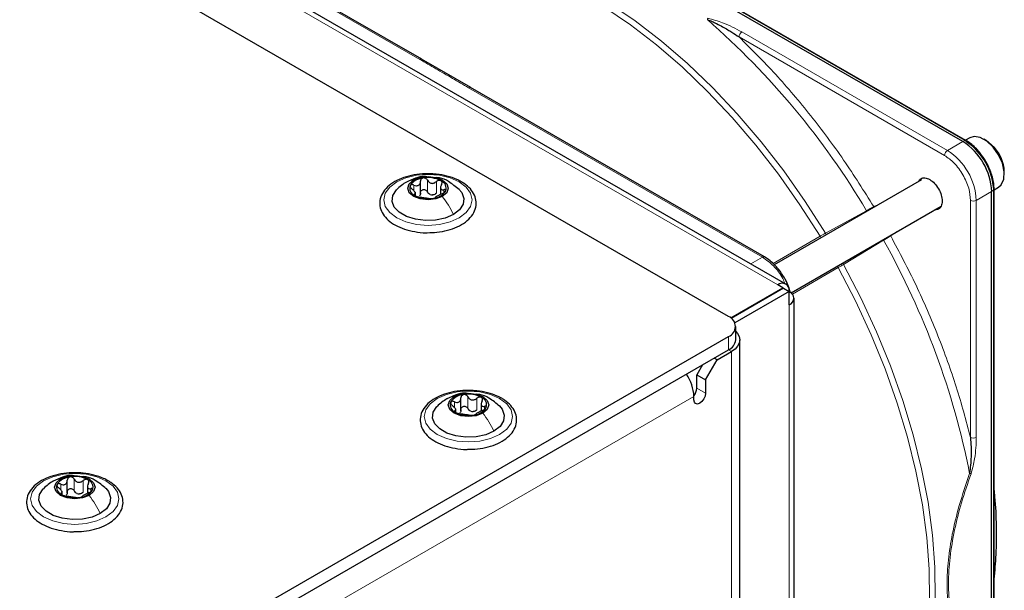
# Paper-space layout 'Blatt2' of a CAD drawing. Header units: millimetres. Extents: x 5 to 418, y 2 to 292.
# Tile 100 of 103: x 328 to 348, y 224 to 235. Entities that reach past the tile are written whole.
import ezdxf

# ---------------------------------------------------------------- set-up
doc = ezdxf.new("R2010")
doc.units = ezdxf.units.MM

psp = doc.layouts.new('Blatt2')

# ---------------------------------------------------------------- linework, layer by layer
at = {"color": 7, "linetype": 'Continuous', "lineweight": 25}
for p, q in [((342.386, 229.385), (284.639, 262.722)), ((343.554, 230.048), (287.457, 262.432)), ((347.16, 232.957), (334.185, 240.448)), ((347.225, 232.979), (334.25, 240.469)), ((336.131, 234.636), (330.141, 238.094)), ((337.134, 234.058), (336.125, 234.64)), ((343.117, 230.603), (337.127, 234.061)), ((347.303, 233.033), (347.217, 232.983)), ((347.642, 232.977), (347.595, 233.004)), ((348.007, 232.29), (348.007, 232.344)), ((336.105, 231.882), (336.105, 232.146)), ((346.32, 232.177), (343.318, 230.444)), ((347.798, 231.984), (347.793, 232.078)), ((336.001, 231.854), (336.001, 231.922)), ((336.514, 232.042), (336.514, 231.879)), ((347.749, 216.953), (347.749, 231.937)), ((347.8, 231.973), (347.887, 232.023)), ((347.8, 216.999), (347.8, 231.982)), ((343.659, 229.871), (346.717, 231.636)), ((342.43, 229.356), (343.494, 229.97)), ((343.505, 229.963), (342.44, 229.348)), ((343.623, 229.895), (342.515, 229.256)), ((343.494, 229.97), (343.388, 230.031)), ((343.494, 229.957), (343.494, 229.97)), ((343.505, 229.963), (343.623, 229.895)), ((343.623, 229.623), (343.623, 229.895)), ((343.721, 213.292), (343.721, 229.759)), ((342.532, 228.909), (342.532, 229.181)), ((328.02, 220.684), (342.386, 228.977)), ((342.616, 203.392), (342.616, 228.909)), ((328.02, 220.411), (342.386, 228.705)), ((342.15, 228.501), (342.445, 228.671)), ((341.914, 228.092), (342.15, 228.501)), ((342.15, 228.501), (342.091, 228.535)), ((341.856, 228.399), (341.738, 228.195)), ((341.738, 228.195), (341.914, 228.092)), ((341.738, 227.922), (341.738, 228.195)), ((341.914, 228.092), (341.914, 227.82)), ((336.93, 227.46), (336.93, 227.723)), ((341.679, 227.684), (341.679, 227.752)), ((336.826, 227.432), (336.826, 227.5)), ((337.339, 227.62), (337.339, 227.457)), ((328.904, 225.78), (328.904, 226.043)), ((329.313, 225.939), (329.313, 225.776)), ((328.8, 225.751), (328.8, 225.819))]:
    psp.add_line(p, q, dxfattribs=at)
at = {"color": 7, "linetype": 'Continuous', "lineweight": 18}
for p, q in [((343.388, 230.031), (287.29, 262.416)), ((334.228, 240.469), (347.203, 232.978)), ((330.1, 238.09), (336.089, 234.633)), ((346.788, 232.674), (342.599, 235.093)), ((346.847, 232.776), (342.658, 235.195)), ((337.086, 234.057), (343.075, 230.599)), ((347.16, 232.957), (346.847, 232.776)), ((347.203, 232.978), (347.16, 232.957)), ((335.97, 231.952), (335.97, 232.069)), ((336.246, 231.931), (336.246, 232.169)), ((336.43, 231.902), (336.43, 232.141)), ((347.783, 232.06), (347.789, 231.964)), ((335.982, 231.859), (335.982, 231.882)), ((336.583, 231.913), (336.583, 231.975)), ((347.436, 231.756), (347.749, 231.937)), ((347.749, 231.937), (347.789, 231.964)), ((347.789, 231.964), (347.789, 216.98)), ((345.346, 231.629), (345.474, 231.688)), ((347.318, 226.919), (347.318, 231.756)), ((347.436, 226.919), (347.436, 231.756)), ((344.361, 231.086), (345.199, 231.546)), ((345.81, 231.113), (345.692, 231.03)), ((343.292, 230.47), (344.25, 231.023)), ((345.547, 230.944), (344.729, 230.448)), ((343.075, 230.599), (342.837, 230.462)), ((344.619, 230.384), (343.686, 229.845)), ((343.623, 229.623), (343.623, 213.156)), ((342.386, 228.705), (342.386, 228.977)), ((342.386, 228.705), (342.445, 228.671)), ((342.445, 203.154), (342.445, 228.671)), ((341.738, 227.922), (341.914, 227.82)), ((328.02, 219.867), (341.679, 227.752)), ((336.795, 227.53), (336.795, 227.647)), ((337.071, 227.509), (337.071, 227.747)), ((337.255, 227.48), (337.255, 227.718)), ((336.807, 227.437), (336.807, 227.459)), ((337.408, 227.491), (337.408, 227.552)), ((329.045, 225.828), (329.045, 226.066)), ((329.23, 225.8), (329.23, 226.038)), ((328.769, 225.85), (328.769, 225.967)), ((329.382, 225.81), (329.382, 225.872)), ((328.781, 225.757), (328.781, 225.779))]:
    psp.add_line(p, q, dxfattribs=at)
at = {"color": 7, "linetype": 'Continuous', "lineweight": 18, "flags": 128}
for points in [[(334.942, 236.63), (335.362, 236.788), (335.807, 236.891), (336.275, 236.941), (336.763, 236.936), (337.268, 236.877), (337.787, 236.763), (338.317, 236.596), (338.855, 236.377), (339.398, 236.106), (339.941, 235.786), (340.483, 235.418), (341.019, 235.006), (341.547, 234.55), (342.063, 234.054), (342.564, 233.521), (343.047, 232.954), (343.51, 232.357), (343.949, 231.733), (344.361, 231.086)], [(344.25, 231.023), (343.839, 231.668), (343.402, 232.29), (342.941, 232.885), (342.459, 233.45), (341.959, 233.982), (341.445, 234.476), (340.919, 234.93), (340.384, 235.341), (339.844, 235.708), (339.302, 236.027), (338.762, 236.297), (338.225, 236.515), (337.697, 236.682), (337.179, 236.795), (336.676, 236.854), (336.189, 236.859), (335.723, 236.81), (335.279, 236.707), (334.861, 236.55)], [(336.894, 231.399), (336.708, 231.316), (336.491, 231.265), (336.258, 231.247), (336.025, 231.265), (335.808, 231.316), (335.621, 231.399), (335.478, 231.507), (335.388, 231.632), (335.358, 231.766), (335.388, 231.901), (335.478, 232.026), (335.621, 232.134), (335.808, 232.216), (336.025, 232.268), (336.258, 232.286), (336.491, 232.268), (336.708, 232.216), (336.894, 232.134), (337.037, 232.026), (337.127, 231.901), (337.158, 231.766), (337.127, 231.632), (337.037, 231.507), (336.894, 231.399)], [(344.729, 230.448), (345.083, 229.768), (345.404, 229.075), (345.69, 228.376), (345.94, 227.675), (346.151, 226.974), (346.322, 226.279), (346.453, 225.594), (346.542, 224.924), (346.59, 224.271), (346.595, 223.64), (346.558, 223.035), (346.479, 222.459), (346.359, 221.916), (346.198, 221.41), (345.997, 220.942), (345.757, 220.517), (345.48, 220.137), (345.168, 219.803), (344.822, 219.519)], [(344.711, 219.488), (345.056, 219.772), (345.367, 220.104), (345.643, 220.484), (345.882, 220.908), (346.083, 221.374), (346.243, 221.879), (346.363, 222.42), (346.442, 222.993), (346.479, 223.597), (346.474, 224.226), (346.426, 224.876), (346.337, 225.545), (346.207, 226.228), (346.036, 226.921), (345.826, 227.619), (345.577, 228.318), (345.292, 229.015), (344.972, 229.705), (344.619, 230.384)], [(337.719, 226.977), (337.533, 226.894), (337.316, 226.842), (337.083, 226.825), (336.85, 226.842), (336.633, 226.894), (336.446, 226.977), (336.303, 227.084), (336.213, 227.21), (336.183, 227.344), (336.213, 227.479), (336.303, 227.604), (336.446, 227.712), (336.633, 227.794), (336.85, 227.846), (337.083, 227.864), (337.316, 227.846), (337.533, 227.794), (337.719, 227.712), (337.862, 227.604), (337.952, 227.479), (337.983, 227.344), (337.952, 227.21), (337.862, 227.084), (337.719, 226.977)], [(329.693, 225.296), (329.507, 225.214), (329.29, 225.162), (329.057, 225.144), (328.824, 225.162), (328.607, 225.214), (328.421, 225.296), (328.278, 225.404), (328.188, 225.529), (328.157, 225.664), (328.188, 225.798), (328.278, 225.924), (328.421, 226.031), (328.607, 226.114), (328.824, 226.166), (329.057, 226.183), (329.29, 226.166), (329.507, 226.114), (329.693, 226.031), (329.836, 225.924), (329.926, 225.798), (329.957, 225.664), (329.926, 225.529), (329.836, 225.404), (329.693, 225.296)]]:
    psp.add_lwpolyline(points, dxfattribs=at)
at = {"color": 7, "linetype": 'Continuous', "lineweight": 25, "flags": 128}
for points in [[(347.782, 232.844), (347.653, 232.966), (347.517, 233.041), (347.39, 233.06), (347.303, 233.033)], [(347.642, 232.977), (347.687, 232.948), (347.808, 232.835)], [(347.887, 232.023), (347.946, 232.075), (347.997, 232.19), (348.005, 232.342), (347.969, 232.514), (347.892, 232.688), (347.782, 232.844)], [(336.549, 231.836), (336.415, 231.785), (336.258, 231.766), (336.1, 231.785), (335.966, 231.836), (335.877, 231.913), (335.845, 232.005), (335.877, 232.096), (335.966, 232.173)], [(335.966, 232.173), (336.1, 232.225), (336.258, 232.243), (336.415, 232.225), (336.549, 232.173), (336.639, 232.096), (336.67, 232.005), (336.639, 231.913), (336.549, 231.836)], [(336.776, 231.467), (336.609, 231.395), (336.414, 231.353), (336.205, 231.344), (336.001, 231.37), (335.818, 231.428), (335.671, 231.513), (335.571, 231.618), (335.526, 231.736), (335.541, 231.856), (335.614, 231.969), (335.619, 231.974)], [(336.888, 231.983), (336.945, 231.914), (336.989, 231.797), (336.974, 231.676), (336.901, 231.564), (336.776, 231.467)], [(347.8, 231.984), (347.8, 231.984), (347.8, 231.982)], [(342.532, 229.082), (342.571, 229.038), (342.604, 228.975), (342.616, 228.909), (342.604, 228.843), (342.571, 228.78), (342.517, 228.722), (342.445, 228.671)], [(337.374, 227.414), (337.24, 227.362), (337.083, 227.344), (336.925, 227.362), (336.791, 227.414), (336.701, 227.491), (336.67, 227.582), (336.701, 227.673), (336.791, 227.751)], [(336.791, 227.751), (336.925, 227.802), (337.083, 227.82), (337.24, 227.802), (337.374, 227.751), (337.464, 227.673), (337.495, 227.582), (337.464, 227.491), (337.374, 227.414)], [(341.914, 227.82), (341.906, 227.763), (341.88, 227.704), (341.842, 227.653), (341.797, 227.616), (341.752, 227.6), (341.713, 227.608), (341.688, 227.637), (341.679, 227.684)], [(337.601, 227.045), (337.434, 226.973), (337.238, 226.931), (337.03, 226.922), (336.826, 226.948), (336.643, 227.005), (336.496, 227.09), (336.395, 227.196), (336.351, 227.314), (336.366, 227.434), (336.439, 227.547), (336.444, 227.552)], [(337.713, 227.561), (337.77, 227.492), (337.814, 227.374), (337.799, 227.254), (337.726, 227.141), (337.601, 227.045)], [(329.349, 225.734), (329.215, 225.682), (329.057, 225.664), (328.899, 225.682), (328.765, 225.734), (328.676, 225.811), (328.644, 225.902), (328.676, 225.993), (328.765, 226.07)], [(328.765, 226.07), (328.899, 226.122), (329.057, 226.14), (329.215, 226.122), (329.349, 226.07), (329.438, 225.993), (329.469, 225.902), (329.438, 225.811), (329.349, 225.734)], [(329.575, 225.364), (329.408, 225.292), (329.213, 225.25), (329.005, 225.241), (328.801, 225.267), (328.617, 225.325), (328.47, 225.41), (328.37, 225.516), (328.325, 225.634), (328.34, 225.754), (328.413, 225.867), (328.418, 225.872)], [(329.687, 225.88), (329.744, 225.812), (329.788, 225.694), (329.773, 225.574), (329.701, 225.461), (329.575, 225.364)]]:
    psp.add_lwpolyline(points, dxfattribs=at)
at = {"color": 7, "linetype": 'Continuous', "lineweight": 18}
for centre, radius, start, end in [((331.294, 223.27), 16.182, 30.76, 48.7978), ((342.727, 235.087), 0.128, 122.6055, 177.3945), ((347.215, 232.958), 0.0233, 64.1059, 120.3461), ((346.916, 232.669), 0.128, 122.6055, 177.3945), ((346.156, 231.698), 1.281, 2.6055, 57.3945), ((347.777, 231.984), 0.0233, 299.6454, 355.8931), ((347.377, 231.87), 0.128, 242.6097, 297.3903), ((331.425, 223.039), 16.183, 11.2032, 29.2397), ((347.377, 227.032), 0.128, 242.6097, 297.3903)]:
    psp.add_arc(centre, radius, start, end, dxfattribs=at)
at = {"color": 7, "linetype": 'Continuous', "lineweight": 25}
for centre, radius, start, end in [((346.47, 231.879), 1.281, 2.6055, 57.3945), ((346.503, 231.893), 1.291, 7.4229, 57.1417), ((347.212, 232.959), 0.0234, 357.4371, 55.9531), ((347.233, 232.316), 0.775, 2.1072, 42.0918), ((336.051, 232.006), 0.165, 160.539, 249.2579), ((336.181, 231.872), 0.342, 93.4335, 146.5611), ((336.258, 231.646), 0.576, 62.6428, 99.7711), ((336.464, 232.003), 0.165, 340.539, 69.2579), ((336.36, 232.078), 0.211, 254.2708, 268.1431), ((336.334, 232.137), 0.342, 273.4335, 326.5611), ((336.257, 232.363), 0.576, 242.6428, 279.7711), ((343.48, 229.919), 0.146, 350.786, 129.2033), ((343.572, 229.759), 0.146, 290.7834, 69.2166), ((342.308, 229.181), 0.218, 290.7834, 69.2166), ((342.282, 228.934), 0.251, 294.3747, 354.3052), ((340.802, 227.714), 0.878, 2.4689, 34.2952), ((341.479, 227.935), 0.259, 320.3539, 357.1383), ((336.876, 227.583), 0.165, 160.539, 249.2579), ((337.006, 227.45), 0.342, 93.4335, 146.5611), ((337.083, 227.224), 0.576, 62.6428, 99.7711), ((337.289, 227.581), 0.165, 340.539, 69.2579), ((337.185, 227.655), 0.211, 254.2708, 268.1431), ((337.159, 227.715), 0.342, 273.4335, 326.5611), ((337.082, 227.941), 0.576, 242.6428, 279.7711), ((328.98, 225.769), 0.342, 93.4335, 146.5611), ((329.058, 225.544), 0.576, 62.6428, 99.7711), ((329.264, 225.901), 0.165, 340.539, 69.2579), ((328.85, 225.903), 0.165, 160.539, 249.2579), ((329.133, 226.035), 0.342, 273.4335, 326.5611), ((329.056, 226.26), 0.576, 242.6428, 279.7711), ((329.159, 225.975), 0.211, 254.2708, 268.1431)]:
    psp.add_arc(centre, radius, start, end, dxfattribs=at)
at = {"color": 7, "linetype": 'Continuous', "lineweight": 18}
for points, knots in [([(341.953, 235.445), (341.955, 235.451), (341.958, 235.462), (341.962, 235.47), (341.964, 235.474)], [0, 0, 0, 0, 0.499999, 1, 1, 1, 1]), ([(342.658, 235.195), (342.532, 235.263), (342.324, 235.375), (342.067, 235.446), (341.964, 235.474)], [0, 0, 0, 0, 0.600655, 1, 1, 1, 1]), ([(342.599, 235.093), (342.85, 234.842), (343.355, 234.34), (344.068, 233.492), (344.742, 232.591), (345.145, 231.949), (345.346, 231.629)], [0, 0, 0, 0, 0.249257, 0.5, 0.750743, 1, 1, 1, 1]), ([(336.089, 234.633), (336.097, 234.636), (336.112, 234.642), (336.127, 234.641), (336.131, 234.636), (336.131, 234.636)], [0, 0, 0, 0, 0.499627, 0.999253, 1, 1, 1, 1]), ([(336.089, 234.633), (336.198, 234.57), (336.365, 234.474), (336.588, 234.345), (336.811, 234.216), (336.977, 234.12), (337.086, 234.057)], [0, 0, 0, 0, 0.328002, 0.499943, 0.671978, 1, 1, 1, 1]), ([(337.128, 234.061), (337.122, 234.063), (337.11, 234.068), (337.094, 234.061), (337.086, 234.057)], [0, 0, 0, 0, 0.498808, 1, 1, 1, 1]), ([(347.318, 231.756), (347.311, 231.837), (347.3, 231.962), (347.234, 232.143), (347.165, 232.28), (347.08, 232.408), (346.957, 232.556), (346.854, 232.628), (346.788, 232.674)], [0, 0, 0, 0, 0.239457, 0.368361, 0.5, 0.631639, 0.760543, 1, 1, 1, 1]), ([(335.821, 232.127), (335.827, 232.132), (335.867, 232.163), (335.921, 232.168), (335.966, 232.173)], [0, 0, 0, 0, 0.162643, 1, 1, 1, 1]), ([(345.346, 231.629), (345.335, 231.623), (345.316, 231.612), (345.276, 231.59), (345.236, 231.567), (345.211, 231.553), (345.199, 231.546)], [0, 0, 0, 0, 0.2830741, 0.5441194, 0.7831036, 1, 1, 1, 1]), ([(344.25, 231.023), (344.267, 231.033), (344.302, 231.053), (344.341, 231.075), (344.361, 231.086)], [0, 0, 0, 0, 0.4956166, 1, 1, 1, 1]), ([(344.38, 231.057), (344.379, 231.058), (344.373, 231.066), (344.366, 231.077), (344.361, 231.086)], [0, 0, 0, 0, 0.151854, 1, 1, 1, 1]), ([(344.273, 230.995), (344.272, 230.997), (344.263, 231.003), (344.256, 231.014), (344.25, 231.023)], [0, 0, 0, 0, 0.180328, 1, 1, 1, 1]), ([(345.547, 230.944), (345.559, 230.951), (345.584, 230.966), (345.623, 230.989), (345.662, 231.012), (345.682, 231.023), (345.692, 231.03)], [0, 0, 0, 0, 0.216924, 0.455917, 0.716953, 1, 1, 1, 1]), ([(345.692, 231.03), (345.869, 230.696), (346.223, 230.026), (346.666, 228.991), (347.044, 227.95), (347.227, 227.262), (347.318, 226.919)], [0, 0, 0, 0, 0.249257, 0.5, 0.750743, 1, 1, 1, 1]), ([(343.075, 230.599), (343.083, 230.603), (343.098, 230.609), (343.113, 230.608), (343.118, 230.603), (343.118, 230.602)], [0, 0, 0, 0, 0.4834208, 0.9668416, 1, 1, 1, 1]), ([(343.536, 230.058), (343.522, 230.092), (343.468, 230.225), (343.304, 230.435), (343.152, 230.545), (343.075, 230.599)], [0, 0, 0, 0, 0.146557, 0.573279, 1, 1, 1, 1]), ([(344.619, 230.384), (344.636, 230.394), (344.671, 230.414), (344.71, 230.437), (344.729, 230.448)], [0, 0, 0, 0, 0.4958231, 1, 1, 1, 1]), ([(344.729, 230.448), (344.724, 230.458), (344.718, 230.469), (344.714, 230.478), (344.713, 230.479)], [0, 0, 0, 0, 0.836939, 1, 1, 1, 1]), ([(344.619, 230.384), (344.615, 230.393), (344.609, 230.405), (344.607, 230.416), (344.607, 230.418)], [0, 0, 0, 0, 0.80906, 1, 1, 1, 1]), ([(336.646, 227.704), (336.652, 227.709), (336.692, 227.741), (336.746, 227.746), (336.791, 227.751)], [0, 0, 0, 0, 0.162643, 1, 1, 1, 1]), ([(347.331, 226.178), (347.358, 226.281), (347.425, 226.539), (347.432, 226.776), (347.436, 226.919)], [0, 0, 0, 0, 0.39819, 1, 1, 1, 1]), ([(328.62, 226.024), (328.627, 226.029), (328.666, 226.06), (328.72, 226.066), (328.765, 226.07)], [0, 0, 0, 0, 0.162643, 1, 1, 1, 1]), ([(347.3, 226.183), (347.226, 225.964), (347.085, 225.548), (346.942, 224.955), (346.859, 224.417), (346.831, 223.92), (346.859, 223.455), (346.942, 223.014), (347.085, 222.587), (347.226, 222.336), (347.3, 222.204)], [0, 0, 0, 0, 0.141038, 0.268348, 0.385526, 0.500284, 0.615098, 0.732344, 0.859336, 1, 1, 1, 1]), ([(347.331, 222.229), (347.263, 222.348), (347.129, 222.579), (346.985, 222.986), (346.892, 223.434), (346.859, 223.931), (346.892, 224.466), (346.985, 225.021), (347.129, 225.595), (347.263, 225.98), (347.331, 226.178)], [0, 0, 0, 0, 0.12858, 0.250087, 0.37511, 0.500001, 0.624892, 0.749914, 0.87141, 1, 1, 1, 1]), ([(347.3, 226.183), (347.306, 226.182), (347.317, 226.179), (347.326, 226.179), (347.331, 226.178)], [0, 0, 0, 0, 0.483164, 1, 1, 1, 1])]:
    psp.add_open_spline(points, degree=3, knots=knots, dxfattribs=at)
at = {"color": 7, "linetype": 'Continuous', "lineweight": 25}
for points, knots in [([(341.953, 235.445), (341.985, 235.433), (342.05, 235.41), (342.153, 235.36), (342.26, 235.303), (342.363, 235.244), (342.476, 235.175), (342.551, 235.125), (342.599, 235.093)], [0, 0, 0, 0, 0.131707, 0.266427, 0.45503, 0.620819, 0.756483, 1, 1, 1, 1]), ([(347.633, 232.55), (347.595, 232.609), (347.542, 232.693), (347.45, 232.799), (347.369, 232.878), (347.289, 232.942), (347.24, 232.968), (347.225, 232.976)], [0, 0, 0, 0, 0.332055, 0.465031, 0.682019, 0.901125, 1, 1, 1, 1]), ([(347.235, 232.956), (347.305, 232.908), (347.411, 232.833), (347.539, 232.68), (347.628, 232.547), (347.698, 232.404), (347.758, 232.247), (347.767, 232.145), (347.773, 232.089)], [0, 0, 0, 0, 0.260513, 0.400752, 0.543967, 0.687182, 0.82742, 1, 1, 1, 1]), ([(347.793, 232.078), (347.793, 232.087), (347.791, 232.134), (347.769, 232.221), (347.733, 232.341), (347.687, 232.45), (347.649, 232.52), (347.633, 232.55)], [0, 0, 0, 0, 0.0574561, 0.3187987, 0.5412481, 0.8062647, 1, 1, 1, 1]), ([(336.333, 232.296), (336.288, 232.298), (336.168, 232.305), (335.973, 232.281), (335.762, 232.227), (335.576, 232.143), (335.425, 232.034), (335.32, 231.902), (335.269, 231.755), (335.276, 231.607), (335.336, 231.471), (335.441, 231.349), (335.589, 231.246), (335.774, 231.165), (335.986, 231.115), (336.147, 231.093), (336.233, 231.097), (336.242, 231.097)], [0, 0, 0, 0, 0.043178, 0.116961, 0.19094, 0.26533, 0.340301, 0.415461, 0.48884, 0.558844, 0.627333, 0.696902, 0.76915, 0.842962, 0.916921, 0.990714, 1, 1, 1, 1]), ([(336.936, 232.138), (336.905, 232.154), (336.818, 232.201), (336.648, 232.257), (336.472, 232.293), (336.364, 232.295), (336.333, 232.296)], [0, 0, 0, 0, 0.180167, 0.52014, 0.85956, 1, 1, 1, 1]), ([(335.819, 232.13), (335.785, 232.109), (335.712, 232.064), (335.65, 232.004), (335.617, 231.972)], [0, 0, 0, 0, 0.4735862, 1, 1, 1, 1]), ([(336.235, 232.24), (336.218, 232.242), (336.141, 232.251), (335.995, 232.213), (335.878, 232.158), (335.817, 232.129)], [0, 0, 0, 0, 0.114409, 0.534763, 1, 1, 1, 1]), ([(335.895, 232.061), (335.894, 232.055), (335.891, 232.044), (335.899, 232.025), (335.912, 232.005), (335.926, 231.994), (335.932, 231.988)], [0, 0, 0, 0, 0.249857, 0.499466, 0.749011, 1, 1, 1, 1]), ([(335.97, 232.069), (335.962, 232.072), (335.946, 232.078), (335.924, 232.079), (335.905, 232.074), (335.899, 232.065), (335.895, 232.061)], [0, 0, 0, 0, 0.249807, 0.500055, 0.750309, 1, 1, 1, 1]), ([(335.97, 232.069), (335.987, 232.063), (336.013, 232.054), (336.045, 232.056), (336.067, 232.064), (336.085, 232.079), (336.102, 232.106), (336.104, 232.131), (336.105, 232.147)], [0, 0, 0, 0, 0.249168, 0.374303, 0.498903, 0.623987, 0.749746, 1, 1, 1, 1]), ([(336.161, 232.214), (336.152, 232.212), (336.136, 232.207), (336.118, 232.191), (336.106, 232.171), (336.105, 232.155), (336.105, 232.147)], [0, 0, 0, 0, 0.250033, 0.499632, 0.749228, 1, 1, 1, 1]), ([(336.246, 232.169), (336.242, 232.176), (336.233, 232.19), (336.212, 232.206), (336.187, 232.215), (336.169, 232.214), (336.161, 232.214)], [0, 0, 0, 0, 0.2498147, 0.4999078, 0.7501201, 1, 1, 1, 1]), ([(336.242, 231.097), (336.309, 231.098), (336.451, 231.1), (336.661, 231.142), (336.86, 231.212), (337.028, 231.311), (337.155, 231.433), (337.231, 231.575), (337.249, 231.724), (337.212, 231.867), (337.127, 231.995), (337.026, 232.083), (336.955, 232.126), (336.936, 232.138)], [0, 0, 0, 0, 0.086679, 0.18602, 0.285774, 0.386232, 0.487425, 0.587594, 0.683756, 0.776289, 0.868666, 0.964239, 1, 1, 1, 1]), ([(336.246, 232.169), (336.256, 232.154), (336.27, 232.132), (336.301, 232.113), (336.327, 232.104), (336.355, 232.104), (336.392, 232.113), (336.415, 232.13), (336.43, 232.141)], [0, 0, 0, 0, 0.249199, 0.374336, 0.49893, 0.624007, 0.749759, 1, 1, 1, 1]), ([(336.893, 231.978), (336.823, 232.036), (336.703, 232.136), (336.537, 232.215), (336.449, 232.22), (336.427, 232.221)], [0, 0, 0, 0, 0.507466, 0.877443, 1, 1, 1, 1]), ([(336.523, 232.158), (336.516, 232.161), (336.502, 232.166), (336.477, 232.165), (336.452, 232.156), (336.437, 232.146), (336.43, 232.141)], [0, 0, 0, 0, 0.249991, 0.499611, 0.749127, 1, 1, 1, 1]), ([(336.534, 232.081), (336.526, 232.065), (336.515, 232.042), (336.513, 232.013), (336.517, 231.995), (336.528, 231.982), (336.548, 231.971), (336.569, 231.973), (336.583, 231.975)], [0, 0, 0, 0, 0.249201, 0.374338, 0.498932, 0.624008, 0.74976, 1, 1, 1, 1]), ([(336.534, 232.081), (336.537, 232.088), (336.544, 232.103), (336.546, 232.125), (336.54, 232.145), (336.528, 232.153), (336.523, 232.158)], [0, 0, 0, 0, 0.249852, 0.499902, 0.750115, 1, 1, 1, 1]), ([(346.258, 232.141), (346.273, 232.163), (346.304, 232.209), (346.388, 232.223), (346.487, 232.189), (346.587, 232.108), (346.67, 231.995), (346.729, 231.864), (346.737, 231.783), (346.74, 231.742)], [0, 0, 0, 0, 0.132467, 0.277056, 0.421645, 0.566234, 0.710822, 0.855411, 1, 1, 1, 1]), ([(335.982, 231.882), (335.989, 231.884), (336, 231.887), (336.002, 231.9), (335.998, 231.914), (335.987, 231.931), (335.968, 231.957), (335.946, 231.976), (335.932, 231.988)], [0, 0, 0, 0, 0.249201, 0.374338, 0.498932, 0.624008, 0.74976, 1, 1, 1, 1]), ([(335.982, 231.882), (335.978, 231.881), (335.971, 231.879), (335.97, 231.872), (335.976, 231.862), (335.987, 231.855), (335.992, 231.851)], [0, 0, 0, 0, 0.249852, 0.499902, 0.750115, 1, 1, 1, 1]), ([(336.105, 231.909), (336.105, 231.896), (336.103, 231.871), (336.09, 231.851), (336.083, 231.841)], [0, 0, 0, 0, 0.50155, 1, 1, 1, 1]), ([(336.105, 231.909), (336.105, 231.917), (336.106, 231.932), (336.118, 231.953), (336.136, 231.969), (336.16, 231.977), (336.187, 231.977), (336.212, 231.968), (336.233, 231.952), (336.242, 231.938), (336.246, 231.931)], [0, 0, 0, 0, 0.125193, 0.249438, 0.374279, 0.499024, 0.623869, 0.749369, 0.87443, 1, 1, 1, 1]), ([(336.303, 231.875), (336.291, 231.882), (336.267, 231.896), (336.253, 231.919), (336.246, 231.931)], [0, 0, 0, 0, 0.498457, 1, 1, 1, 1]), ([(336.43, 231.902), (336.419, 231.894), (336.396, 231.876), (336.367, 231.87), (336.353, 231.867)], [0, 0, 0, 0, 0.501552, 1, 1, 1, 1]), ([(336.545, 231.893), (336.528, 231.886), (336.503, 231.874), (336.47, 231.857), (336.448, 231.845), (336.43, 231.834), (336.413, 231.823), (336.412, 231.818), (336.41, 231.815)], [0, 0, 0, 0, 0.249168, 0.374303, 0.498903, 0.623987, 0.749746, 1, 1, 1, 1]), ([(336.545, 231.893), (336.553, 231.897), (336.569, 231.904), (336.591, 231.918), (336.61, 231.933), (336.617, 231.943), (336.62, 231.949)], [0, 0, 0, 0, 0.249807, 0.500055, 0.750309, 1, 1, 1, 1]), ([(336.62, 231.949), (336.621, 231.953), (336.624, 231.963), (336.617, 231.972), (336.603, 231.977), (336.59, 231.975), (336.583, 231.975)], [0, 0, 0, 0, 0.249857, 0.499466, 0.749011, 1, 1, 1, 1]), ([(335.992, 231.851), (335.999, 231.848), (336.013, 231.841), (336.039, 231.832), (336.064, 231.825), (336.078, 231.823), (336.085, 231.822)], [0, 0, 0, 0, 0.249991, 0.499611, 0.749127, 1, 1, 1, 1]), ([(336.269, 231.793), (336.26, 231.795), (336.245, 231.797), (336.214, 231.801), (336.188, 231.804), (336.16, 231.809), (336.123, 231.816), (336.1, 231.819), (336.085, 231.822)], [0, 0, 0, 0, 0.249199, 0.374336, 0.49893, 0.624007, 0.749759, 1, 1, 1, 1]), ([(336.269, 231.793), (336.274, 231.793), (336.282, 231.792), (336.303, 231.791), (336.328, 231.792), (336.346, 231.794), (336.355, 231.795)], [0, 0, 0, 0, 0.249815, 0.499908, 0.75012, 1, 1, 1, 1]), ([(336.355, 231.795), (336.363, 231.797), (336.379, 231.8), (336.398, 231.806), (336.409, 231.811), (336.41, 231.814), (336.41, 231.815)], [0, 0, 0, 0, 0.250033, 0.499632, 0.749228, 1, 1, 1, 1]), ([(346.74, 231.742), (346.737, 231.706), (346.729, 231.635), (346.673, 231.569), (346.617, 231.565), (346.591, 231.564)], [0, 0, 0, 0, 0.342828, 0.685656, 1, 1, 1, 1]), ([(343.523, 230.177), (343.485, 230.237), (343.432, 230.32), (343.339, 230.427), (343.257, 230.505), (343.178, 230.569), (343.13, 230.594), (343.117, 230.601)], [0, 0, 0, 0, 0.335679, 0.470244, 0.690003, 0.912197, 1, 1, 1, 1]), ([(343.653, 229.867), (343.642, 229.901), (343.619, 229.979), (343.574, 230.084), (343.537, 230.151), (343.523, 230.177)], [0, 0, 0, 0, 0.323417, 0.741485, 1, 1, 1, 1]), ([(337.158, 227.873), (337.113, 227.876), (336.993, 227.883), (336.798, 227.859), (336.587, 227.805), (336.401, 227.721), (336.25, 227.611), (336.145, 227.48), (336.094, 227.333), (336.101, 227.185), (336.161, 227.048), (336.266, 226.927), (336.414, 226.824), (336.599, 226.743), (336.811, 226.693), (336.972, 226.67), (337.058, 226.675), (337.067, 226.675)], [0, 0, 0, 0, 0.043178, 0.116961, 0.19094, 0.26533, 0.340301, 0.415461, 0.48884, 0.558844, 0.627333, 0.696902, 0.76915, 0.842962, 0.916921, 0.990714, 1, 1, 1, 1]), ([(337.761, 227.716), (337.73, 227.732), (337.643, 227.779), (337.473, 227.835), (337.297, 227.871), (337.189, 227.873), (337.158, 227.873)], [0, 0, 0, 0, 0.180167, 0.52014, 0.85956, 1, 1, 1, 1]), ([(336.644, 227.708), (336.61, 227.686), (336.537, 227.641), (336.475, 227.582), (336.442, 227.55)], [0, 0, 0, 0, 0.4735862, 1, 1, 1, 1]), ([(337.06, 227.817), (337.043, 227.819), (336.965, 227.829), (336.82, 227.791), (336.703, 227.736), (336.642, 227.707)], [0, 0, 0, 0, 0.114409, 0.534763, 1, 1, 1, 1]), ([(336.72, 227.638), (336.719, 227.633), (336.716, 227.622), (336.724, 227.603), (336.737, 227.583), (336.751, 227.571), (336.757, 227.566)], [0, 0, 0, 0, 0.249857, 0.499466, 0.749011, 1, 1, 1, 1]), ([(336.795, 227.647), (336.787, 227.65), (336.771, 227.656), (336.749, 227.657), (336.73, 227.652), (336.724, 227.643), (336.72, 227.638)], [0, 0, 0, 0, 0.249807, 0.500055, 0.750309, 1, 1, 1, 1]), ([(336.795, 227.647), (336.812, 227.641), (336.837, 227.632), (336.87, 227.634), (336.892, 227.642), (336.91, 227.657), (336.927, 227.683), (336.929, 227.708), (336.93, 227.725)], [0, 0, 0, 0, 0.249168, 0.374303, 0.498903, 0.623987, 0.749746, 1, 1, 1, 1]), ([(336.986, 227.791), (336.977, 227.789), (336.961, 227.785), (336.943, 227.769), (336.931, 227.748), (336.93, 227.733), (336.93, 227.725)], [0, 0, 0, 0, 0.250033, 0.499632, 0.749228, 1, 1, 1, 1]), ([(337.071, 227.747), (337.067, 227.754), (337.058, 227.768), (337.037, 227.783), (337.012, 227.793), (336.994, 227.792), (336.986, 227.791)], [0, 0, 0, 0, 0.2498147, 0.4999078, 0.7501201, 1, 1, 1, 1]), ([(337.067, 226.675), (337.133, 226.676), (337.276, 226.678), (337.486, 226.72), (337.685, 226.79), (337.853, 226.889), (337.98, 227.011), (338.056, 227.153), (338.074, 227.302), (338.037, 227.445), (337.951, 227.573), (337.851, 227.66), (337.78, 227.704), (337.761, 227.716)], [0, 0, 0, 0, 0.0866794, 0.1860201, 0.2857737, 0.3862316, 0.4874251, 0.5875941, 0.6837558, 0.7762888, 0.8686662, 0.9642393, 1, 1, 1, 1]), ([(337.071, 227.747), (337.081, 227.732), (337.095, 227.71), (337.126, 227.69), (337.152, 227.682), (337.18, 227.682), (337.217, 227.691), (337.24, 227.707), (337.255, 227.718)], [0, 0, 0, 0, 0.249199, 0.374336, 0.49893, 0.624007, 0.749759, 1, 1, 1, 1]), ([(337.718, 227.556), (337.648, 227.614), (337.528, 227.714), (337.362, 227.792), (337.274, 227.798), (337.252, 227.799)], [0, 0, 0, 0, 0.507466, 0.877443, 1, 1, 1, 1]), ([(337.348, 227.735), (337.341, 227.738), (337.327, 227.744), (337.302, 227.742), (337.277, 227.734), (337.262, 227.724), (337.255, 227.718)], [0, 0, 0, 0, 0.249991, 0.499611, 0.749127, 1, 1, 1, 1]), ([(337.359, 227.659), (337.351, 227.643), (337.34, 227.62), (337.338, 227.591), (337.342, 227.572), (337.353, 227.56), (337.373, 227.549), (337.394, 227.551), (337.408, 227.552)], [0, 0, 0, 0, 0.249201, 0.374338, 0.498932, 0.624008, 0.74976, 1, 1, 1, 1]), ([(337.359, 227.659), (337.362, 227.666), (337.369, 227.681), (337.371, 227.703), (337.364, 227.723), (337.353, 227.731), (337.348, 227.735)], [0, 0, 0, 0, 0.249852, 0.499902, 0.750115, 1, 1, 1, 1]), ([(336.807, 227.459), (336.814, 227.461), (336.825, 227.465), (336.827, 227.478), (336.823, 227.492), (336.812, 227.509), (336.793, 227.535), (336.771, 227.553), (336.757, 227.566)], [0, 0, 0, 0, 0.249201, 0.374338, 0.498932, 0.624008, 0.74976, 1, 1, 1, 1]), ([(336.807, 227.459), (336.803, 227.458), (336.796, 227.457), (336.794, 227.45), (336.801, 227.44), (336.812, 227.433), (336.817, 227.429)], [0, 0, 0, 0, 0.249852, 0.499902, 0.750115, 1, 1, 1, 1]), ([(336.93, 227.487), (336.929, 227.474), (336.928, 227.448), (336.915, 227.428), (336.908, 227.419)], [0, 0, 0, 0, 0.50155, 1, 1, 1, 1]), ([(336.93, 227.487), (336.93, 227.495), (336.931, 227.51), (336.943, 227.531), (336.961, 227.546), (336.985, 227.555), (337.012, 227.554), (337.037, 227.545), (337.058, 227.53), (337.067, 227.516), (337.071, 227.509)], [0, 0, 0, 0, 0.125193, 0.249438, 0.374279, 0.499024, 0.623869, 0.749369, 0.87443, 1, 1, 1, 1]), ([(337.128, 227.453), (337.116, 227.46), (337.092, 227.474), (337.078, 227.497), (337.071, 227.509)], [0, 0, 0, 0, 0.498457, 1, 1, 1, 1]), ([(337.255, 227.48), (337.244, 227.471), (337.221, 227.454), (337.192, 227.448), (337.178, 227.445)], [0, 0, 0, 0, 0.501552, 1, 1, 1, 1]), ([(337.37, 227.471), (337.353, 227.463), (337.328, 227.452), (337.295, 227.435), (337.273, 227.422), (337.255, 227.412), (337.238, 227.401), (337.236, 227.396), (337.235, 227.393)], [0, 0, 0, 0, 0.249168, 0.374303, 0.498903, 0.623987, 0.749746, 1, 1, 1, 1]), ([(337.37, 227.471), (337.378, 227.474), (337.394, 227.481), (337.416, 227.495), (337.435, 227.511), (337.442, 227.521), (337.445, 227.526)], [0, 0, 0, 0, 0.249807, 0.500055, 0.750309, 1, 1, 1, 1]), ([(337.445, 227.526), (337.446, 227.531), (337.449, 227.54), (337.442, 227.55), (337.428, 227.554), (337.415, 227.553), (337.408, 227.552)], [0, 0, 0, 0, 0.249857, 0.499466, 0.749011, 1, 1, 1, 1]), ([(336.817, 227.429), (336.824, 227.426), (336.838, 227.419), (336.863, 227.41), (336.889, 227.403), (336.903, 227.401), (336.91, 227.4)], [0, 0, 0, 0, 0.249991, 0.499611, 0.749127, 1, 1, 1, 1]), ([(337.094, 227.371), (337.085, 227.373), (337.07, 227.375), (337.039, 227.378), (337.013, 227.382), (336.985, 227.387), (336.948, 227.394), (336.925, 227.397), (336.91, 227.4)], [0, 0, 0, 0, 0.249199, 0.374336, 0.49893, 0.624007, 0.749759, 1, 1, 1, 1]), ([(337.094, 227.371), (337.099, 227.371), (337.107, 227.369), (337.128, 227.369), (337.153, 227.37), (337.171, 227.372), (337.18, 227.373)], [0, 0, 0, 0, 0.249815, 0.499908, 0.75012, 1, 1, 1, 1]), ([(337.18, 227.373), (337.188, 227.375), (337.204, 227.378), (337.223, 227.383), (337.234, 227.389), (337.235, 227.392), (337.235, 227.393)], [0, 0, 0, 0, 0.250033, 0.499632, 0.749228, 1, 1, 1, 1]), ([(347.318, 226.919), (347.326, 226.789), (347.342, 226.551), (347.313, 226.298), (347.3, 226.183)], [0, 0, 0, 0, 0.546487, 1, 1, 1, 1]), ([(329.132, 226.193), (329.088, 226.196), (328.968, 226.202), (328.772, 226.178), (328.561, 226.124), (328.375, 226.041), (328.224, 225.931), (328.119, 225.799), (328.068, 225.652), (328.075, 225.504), (328.135, 225.368), (328.241, 225.247), (328.388, 225.144), (328.574, 225.062), (328.786, 225.012), (328.947, 224.99), (329.032, 224.994), (329.041, 224.995)], [0, 0, 0, 0, 0.043178, 0.116961, 0.19094, 0.26533, 0.340301, 0.415461, 0.48884, 0.558844, 0.627333, 0.696902, 0.76915, 0.842962, 0.916921, 0.990714, 1, 1, 1, 1]), ([(329.034, 226.137), (329.018, 226.139), (328.94, 226.148), (328.794, 226.11), (328.678, 226.055), (328.617, 226.026)], [0, 0, 0, 0, 0.114409, 0.534763, 1, 1, 1, 1]), ([(328.769, 225.967), (328.786, 225.961), (328.812, 225.952), (328.844, 225.954), (328.867, 225.961), (328.884, 225.976), (328.901, 226.003), (328.903, 226.028), (328.904, 226.045)], [0, 0, 0, 0, 0.249168, 0.374303, 0.498903, 0.623987, 0.749746, 1, 1, 1, 1]), ([(328.96, 226.111), (328.952, 226.109), (328.935, 226.105), (328.917, 226.088), (328.906, 226.068), (328.905, 226.052), (328.904, 226.045)], [0, 0, 0, 0, 0.250033, 0.4996315, 0.7492277, 1, 1, 1, 1]), ([(329.045, 226.066), (329.041, 226.073), (329.032, 226.087), (329.011, 226.103), (328.986, 226.112), (328.969, 226.111), (328.96, 226.111)], [0, 0, 0, 0, 0.249815, 0.499908, 0.75012, 1, 1, 1, 1]), ([(329.041, 224.995), (329.108, 224.996), (329.25, 224.998), (329.461, 225.039), (329.659, 225.11), (329.827, 225.208), (329.954, 225.331), (330.03, 225.472), (330.049, 225.622), (330.011, 225.764), (329.926, 225.892), (329.826, 225.98), (329.754, 226.023), (329.735, 226.035)], [0, 0, 0, 0, 0.0866794, 0.1860201, 0.2857737, 0.3862316, 0.4874251, 0.5875941, 0.6837558, 0.7762888, 0.8686662, 0.9642393, 1, 1, 1, 1]), ([(329.045, 226.066), (329.055, 226.052), (329.069, 226.029), (329.1, 226.01), (329.126, 226.002), (329.154, 226.002), (329.191, 226.01), (329.214, 226.027), (329.23, 226.038)], [0, 0, 0, 0, 0.249199, 0.374336, 0.49893, 0.624007, 0.749759, 1, 1, 1, 1]), ([(329.735, 226.035), (329.705, 226.052), (329.617, 226.099), (329.447, 226.154), (329.271, 226.191), (329.163, 226.193), (329.132, 226.193)], [0, 0, 0, 0, 0.180167, 0.52014, 0.85956, 1, 1, 1, 1]), ([(329.692, 225.875), (329.623, 225.933), (329.502, 226.033), (329.336, 226.112), (329.248, 226.117), (329.226, 226.119)], [0, 0, 0, 0, 0.5074664, 0.8774431, 1, 1, 1, 1]), ([(329.322, 226.055), (329.315, 226.058), (329.302, 226.064), (329.276, 226.062), (329.251, 226.054), (329.237, 226.043), (329.23, 226.038)], [0, 0, 0, 0, 0.249991, 0.499611, 0.749127, 1, 1, 1, 1]), ([(329.333, 225.978), (329.336, 225.986), (329.343, 226), (329.345, 226.022), (329.339, 226.042), (329.328, 226.051), (329.322, 226.055)], [0, 0, 0, 0, 0.249852, 0.499902, 0.750115, 1, 1, 1, 1]), ([(328.618, 226.027), (328.584, 226.006), (328.511, 225.961), (328.449, 225.901), (328.416, 225.87)], [0, 0, 0, 0, 0.473586, 1, 1, 1, 1]), ([(328.695, 225.958), (328.693, 225.953), (328.691, 225.942), (328.698, 225.922), (328.712, 225.902), (328.725, 225.891), (328.732, 225.885)], [0, 0, 0, 0, 0.249857, 0.499466, 0.749011, 1, 1, 1, 1]), ([(328.769, 225.967), (328.761, 225.97), (328.746, 225.975), (328.723, 225.976), (328.704, 225.971), (328.698, 225.962), (328.695, 225.958)], [0, 0, 0, 0, 0.249807, 0.500055, 0.750309, 1, 1, 1, 1]), ([(328.781, 225.779), (328.788, 225.781), (328.799, 225.784), (328.801, 225.798), (328.797, 225.811), (328.787, 225.829), (328.767, 225.854), (328.746, 225.873), (328.732, 225.885)], [0, 0, 0, 0, 0.249201, 0.374338, 0.498932, 0.624008, 0.74976, 1, 1, 1, 1]), ([(328.904, 225.806), (328.905, 225.814), (328.906, 225.83), (328.917, 225.85), (328.935, 225.866), (328.959, 225.874), (328.986, 225.874), (329.011, 225.865), (329.032, 225.849), (329.041, 225.835), (329.045, 225.828)], [0, 0, 0, 0, 0.125193, 0.249438, 0.374279, 0.499024, 0.623869, 0.749369, 0.87443, 1, 1, 1, 1]), ([(329.333, 225.978), (329.325, 225.963), (329.314, 225.939), (329.313, 225.91), (329.317, 225.892), (329.327, 225.879), (329.347, 225.869), (329.368, 225.871), (329.382, 225.872)], [0, 0, 0, 0, 0.249201, 0.374338, 0.498932, 0.624008, 0.74976, 1, 1, 1, 1]), ([(329.345, 225.791), (329.352, 225.794), (329.368, 225.801), (329.391, 225.815), (329.41, 225.831), (329.416, 225.841), (329.419, 225.846)], [0, 0, 0, 0, 0.249807, 0.500055, 0.750309, 1, 1, 1, 1]), ([(329.419, 225.846), (329.421, 225.851), (329.423, 225.86), (329.416, 225.869), (329.402, 225.874), (329.389, 225.873), (329.382, 225.872)], [0, 0, 0, 0, 0.2498571, 0.4994664, 0.7490114, 1, 1, 1, 1]), ([(347.8, 224.023), (347.816, 224.191), (347.85, 224.542), (347.852, 225.107), (347.836, 225.553), (347.806, 225.81), (347.8, 225.861)], [0, 0, 0, 0, 0.288167, 0.604731, 0.921312, 1, 1, 1, 1]), ([(328.781, 225.779), (328.777, 225.778), (328.77, 225.776), (328.769, 225.769), (328.775, 225.76), (328.786, 225.752), (328.792, 225.749)], [0, 0, 0, 0, 0.249852, 0.499902, 0.750115, 1, 1, 1, 1]), ([(328.792, 225.749), (328.799, 225.745), (328.812, 225.738), (328.838, 225.729), (328.863, 225.723), (328.877, 225.72), (328.884, 225.719)], [0, 0, 0, 0, 0.249991, 0.499611, 0.749127, 1, 1, 1, 1]), ([(328.904, 225.806), (328.904, 225.794), (328.903, 225.768), (328.889, 225.748), (328.882, 225.738)], [0, 0, 0, 0, 0.50155, 1, 1, 1, 1]), ([(329.069, 225.691), (329.059, 225.692), (329.045, 225.694), (329.014, 225.698), (328.987, 225.702), (328.96, 225.706), (328.923, 225.713), (328.9, 225.717), (328.884, 225.719)], [0, 0, 0, 0, 0.249199, 0.374336, 0.49893, 0.624007, 0.749759, 1, 1, 1, 1]), ([(329.102, 225.772), (329.09, 225.779), (329.066, 225.793), (329.052, 225.817), (329.045, 225.828)], [0, 0, 0, 0, 0.498457, 1, 1, 1, 1]), ([(329.069, 225.691), (329.073, 225.69), (329.082, 225.689), (329.103, 225.688), (329.128, 225.689), (329.145, 225.692), (329.154, 225.693)], [0, 0, 0, 0, 0.249815, 0.499908, 0.75012, 1, 1, 1, 1]), ([(329.23, 225.8), (329.218, 225.791), (329.195, 225.773), (329.167, 225.767), (329.153, 225.764)], [0, 0, 0, 0, 0.501552, 1, 1, 1, 1]), ([(329.154, 225.693), (329.162, 225.694), (329.179, 225.697), (329.197, 225.703), (329.208, 225.708), (329.209, 225.711), (329.21, 225.713)], [0, 0, 0, 0, 0.250033, 0.499632, 0.749228, 1, 1, 1, 1]), ([(329.345, 225.791), (329.328, 225.783), (329.302, 225.772), (329.269, 225.754), (329.247, 225.742), (329.23, 225.731), (329.213, 225.72), (329.211, 225.716), (329.21, 225.713)], [0, 0, 0, 0, 0.249168, 0.374303, 0.498903, 0.623987, 0.749746, 1, 1, 1, 1])]:
    psp.add_open_spline(points, degree=3, knots=knots, dxfattribs=at)
at = {"color": 7, "linetype": 'Continuous', "lineweight": 18}
for points in [[(336.776, 231.467), (336.744, 231.533), (336.68, 231.664), (336.593, 231.779), (336.549, 231.836)], [(337.601, 227.045), (337.569, 227.11), (337.505, 227.242), (337.418, 227.357), (337.374, 227.414)], [(329.575, 225.364), (329.544, 225.43), (329.48, 225.561), (329.392, 225.676), (329.349, 225.734)]]:
    psp.add_open_spline(points, degree=3, dxfattribs=at)

doc.saveas('drawing.dxf')
